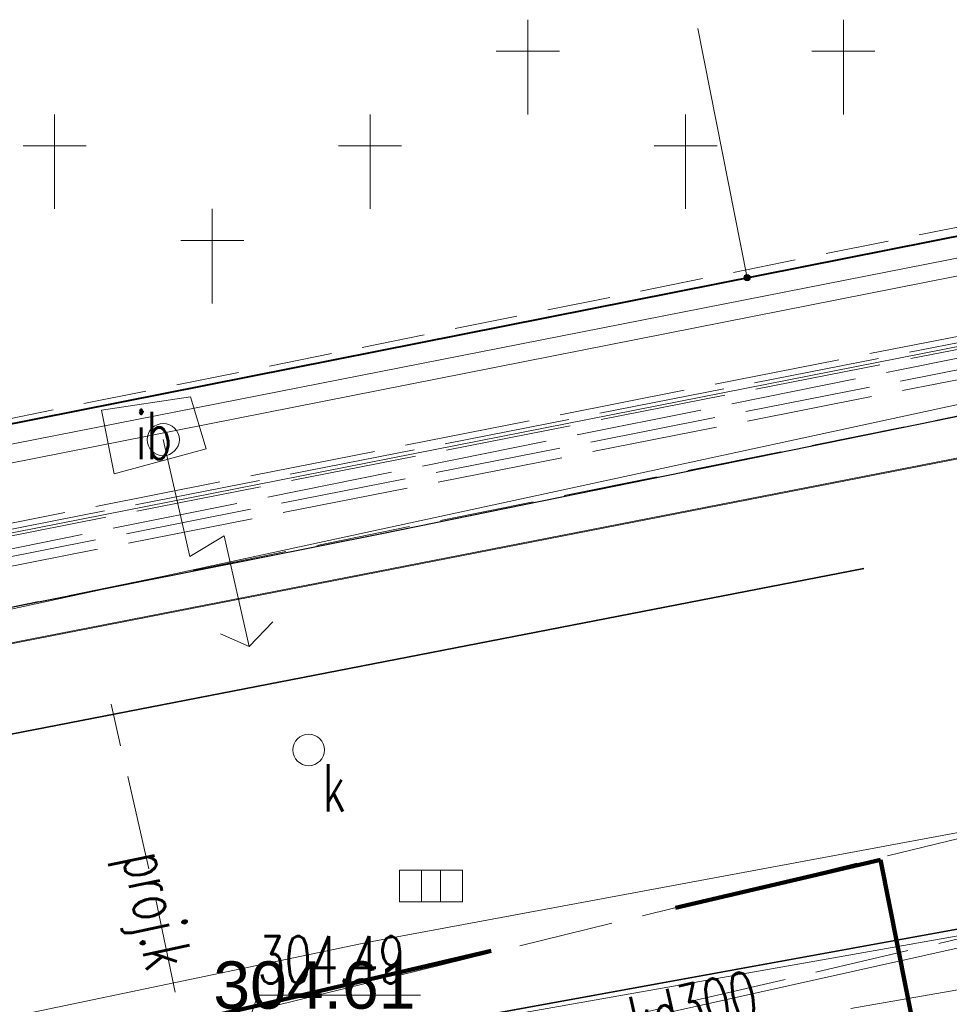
# Model space of a CAD drawing. Header units: metres. Extents: x 6567444 to 13135881, y 5574237 to 11149086.
# Tile 202 of 212: x 6567916 to 6567930, y 5574579 to 5574595. Entities that reach past the tile are written whole.
import ezdxf
from ezdxf.enums import TextEntityAlignment as Align

# ---------------------------------------------------------------- set-up
doc = ezdxf.new("R2010")
doc.units = ezdxf.units.M
for name, pattern in [('_MDCP$0$2.0_1.0', [3, 2, -1]), ('_MDCP$0$L_0_03', [1, 0.5, -0.5]), ('_MDCP$0$L_0_04', [1.5, 1, -0.5]), ('_MDCP$0$L_2_50', [2.5, 2, -0.5]), ('_MDCP$1$L_0_06', [2, 1.5, -0.5]), ('GE.I.6640.1.468.2024_MDCP_dodatkowe pomiary_12.03.2026$0$2.0_1.0', [3, 2, -1]), ('GE.I.6640.1.468.2024_MDCP_dodatkowe pomiary_12.03.2026$0$L_0_03', [1, 0.5, -0.5]), ('GE.I.6640.1.468.2024_MDCP_dodatkowe pomiary_12.03.2026$0$L_0_04', [1.5, 1, -0.5]), ('GE.I.6640.1.468.2024_MDCP_dodatkowe pomiary_12.03.2026$0$L_0_06', [2, 1.5, -0.5]), ('GE.I.6640.1.468.2024_MDCP_dodatkowe pomiary_12.03.2026$0$L_2_50', [2.5, 2, -0.5])]:
    doc.linetypes.add(name, pattern=pattern)
for name, color, linetype, lineweight in [('_MDCP$0$EGB_DzialkaEwidencyjna', 7, 'Continuous', 18), ('_MDCP$0$EGB_Klasouzytek', 92, 'Continuous', 18), ('_MDCP$0$EGB_KonturUzytkuGruntowego', 92, 'Continuous', 18), ('_MDCP$0$EGB_PunktGraniczny', 7, 'Continuous', 18), ('_MDCP$0$GES_InneUrzadzeniaTowarzyszace_P', 7, 'Continuous', 18), ('_MDCP$0$GES_PrzewodElektroenergetyczny', 1, 'Continuous', 18), ('_MDCP$0$GES_PrzewodElektroenergetyczny_Projektowany', 7, 'Continuous', 18), ('_MDCP$0$GES_PrzewodKanalizacyjny_Projektowany', 7, 'Continuous', 18), ('_MDCP$0$GES_Rzedna', 7, 'Continuous', 18), ('_MDCP$0$GES_UrzadzeniaSiecKanalizacyjna_P', 7, 'Continuous', 18), ('_MDCP$0$KR_ObiektKarto', 7, 'Continuous', 18), ('_MDCP$0$MP_LINIE_REGULAC', 135, 'Continuous', 40), ('_MDCP$0$OT_Budowle', 7, 'Continuous', 18), ('_MDCP$0$OT_Komunikacja', 7, 'Continuous', 18), ('_MDCP$0$OT_ZagospodarowanieTerenu', 7, 'Continuous', 18), ('_MDCP$0$OTRS', 7, 'Continuous', 13), ('_MDCP$0$OTRS_O', 7, 'Continuous', 20), ('_MDCP$0$Z_ZAKRES', 214, 'Continuous', 90), ('_MDCP$1$GES_PrzewodKanalizacyjny', 36, 'Continuous', 18), ('GE.I.6640.1.468.2024_MDCP_dodatkowe pomiary_12.03.2026$0$EGB_DzialkaEwidencyjna', 7, 'Continuous', 18), ('GE.I.6640.1.468.2024_MDCP_dodatkowe pomiary_12.03.2026$0$EGB_Klasouzytek', 92, 'Continuous', 18), ('GE.I.6640.1.468.2024_MDCP_dodatkowe pomiary_12.03.2026$0$EGB_KonturUzytkuGruntowego', 92, 'Continuous', 18), ('GE.I.6640.1.468.2024_MDCP_dodatkowe pomiary_12.03.2026$0$EGB_PunktGraniczny', 7, 'Continuous', 18), ('GE.I.6640.1.468.2024_MDCP_dodatkowe pomiary_12.03.2026$0$GES_InneUrzadzeniaTowarzyszace_P', 7, 'Continuous', 18), ('GE.I.6640.1.468.2024_MDCP_dodatkowe pomiary_12.03.2026$0$GES_PrzewodElektroenergetyczny', 1, 'Continuous', 18), ('GE.I.6640.1.468.2024_MDCP_dodatkowe pomiary_12.03.2026$0$GES_PrzewodElektroenergetyczny_Projektowany', 7, 'Continuous', 18), ('GE.I.6640.1.468.2024_MDCP_dodatkowe pomiary_12.03.2026$0$GES_PrzewodKanalizacyjny', 36, 'Continuous', 18), ('GE.I.6640.1.468.2024_MDCP_dodatkowe pomiary_12.03.2026$0$GES_PrzewodKanalizacyjny_Projektowany', 7, 'Continuous', 18), ('GE.I.6640.1.468.2024_MDCP_dodatkowe pomiary_12.03.2026$0$GES_Rzedna', 7, 'Continuous', 18), ('GE.I.6640.1.468.2024_MDCP_dodatkowe pomiary_12.03.2026$0$GES_UrzadzeniaSiecKanalizacyjna_P', 7, 'Continuous', 18), ('GE.I.6640.1.468.2024_MDCP_dodatkowe pomiary_12.03.2026$0$KR_ObiektKarto', 7, 'Continuous', 18), ('GE.I.6640.1.468.2024_MDCP_dodatkowe pomiary_12.03.2026$0$MP_LINIE_REGULAC', 135, 'Continuous', 40), ('GE.I.6640.1.468.2024_MDCP_dodatkowe pomiary_12.03.2026$0$OT_Budowle', 7, 'Continuous', 18), ('GE.I.6640.1.468.2024_MDCP_dodatkowe pomiary_12.03.2026$0$OT_Komunikacja', 7, 'Continuous', 18), ('GE.I.6640.1.468.2024_MDCP_dodatkowe pomiary_12.03.2026$0$OT_ZagospodarowanieTerenu', 7, 'Continuous', 18), ('GE.I.6640.1.468.2024_MDCP_dodatkowe pomiary_12.03.2026$0$OTRS', 7, 'Continuous', 13), ('GE.I.6640.1.468.2024_MDCP_dodatkowe pomiary_12.03.2026$0$OTRS_O', 7, 'Continuous', 20), ('GE.I.6640.1.468.2024_MDCP_dodatkowe pomiary_12.03.2026$0$Z_ZAKRES', 214, 'Continuous', 90)]:
    doc.layers.add(name, color=color, linetype=linetype, lineweight=lineweight)
doc.styles.add('_MDCP$0$BDOT', font='arial.ttf', dxfattribs={"width": 0.9})
doc.styles.add('_MDCP$0$STANDARD', font='simplex.shx')
doc.styles.add('GE.I.6640.1.468.2024_MDCP_dodatkowe pomiary_12.03.2026$0$BDOT', font='arial.ttf', dxfattribs={"width": 0.9})
doc.styles.add('GE.I.6640.1.468.2024_MDCP_dodatkowe pomiary_12.03.2026$0$STANDARD', font='simplex.shx')

# ---------------------------------------------------------------- blocks, each defined once
blk = doc.blocks.new('_MDCP$0$L_0_02_2')
at = {"color": 0}
blk.add_point((0, 0), dxfattribs=at)
blk = doc.blocks.new('_MDCP$0$L_0_02_1')
at = {"color": 0}
blk.add_point((0, 0), dxfattribs=at)
blk = doc.blocks.new('_MDCP$0$OTZC_S')
at = {"color": 0, "linetype": 'Continuous', "lineweight": 18, "flags": 128}
for points in [[(0, 3), (0, 0)], [(-1, 2), (1, 2)]]:
    blk.add_lwpolyline(points, dxfattribs=at)
blk = doc.blocks.new('_MDCP$0$EGPG_N')
at = {"linetype": 'Continuous', "lineweight": 13}
blk.add_hatch(color=0, dxfattribs=at).paths.add_polyline_path([(0, -0.1, 1), (0, 0.1, 1)])
at = {"color": 0, "linetype": 'Continuous', "lineweight": 13}
blk.add_circle((0, 0), 0.1, dxfattribs=at)
blk = doc.blocks.new('_MDCP$0$other_SUPY')
at = {"color": 0, "linetype": 'Continuous', "lineweight": 18, "flags": 128}
for points in [[(-1.2, 7), (-2.1, 6.4)], [(0, 0), (0, 3.8), (-1.2, 3.4), (-1.2, 7)], [(-1.2, 7), (-0.4, 6.4)]]:
    blk.add_lwpolyline(points, dxfattribs=at)
at = {"color": 0, "linetype": 'Continuous', "lineweight": 18}
blk.add_circle((0, 0), 0.51, dxfattribs=at)
blk = doc.blocks.new('_MDCP$0$other_SUPW_O')
at = {"color": 0, "linetype": 'Continuous', "lineweight": 18}
blk.add_circle((0, 0), 0.5, dxfattribs=at)
blk = doc.blocks.new('_MDCP$0$other_SUKK')
at = {"color": 0, "linetype": 'Continuous', "lineweight": 18, "flags": 128}
blk.add_lwpolyline([(1, 0.5), (1, -0.5), (-1, -0.5), (-1, 0.5), (1, 0.5)], close=True, dxfattribs=at)
for points in [[(-0.3, 0.5), (-0.3, -0.5)], [(0.3, 0.5), (0.3, -0.5)]]:
    blk.add_lwpolyline(points, dxfattribs=at)
blk = doc.blocks.new('_MDCP$0$OTRS')
at = {"layer": '_MDCP$0$OTRS', "color": 0, "lineweight": -3, "const_width": 0.09}
blk.add_lwpolyline([(-0.045, 0, 1), (0.045, 0, 1)], format="xyb", close=True, dxfattribs=at)
at = {"layer": '_MDCP$0$OTRS_O', "color": 0, "style": '_MDCP$0$BDOT'}
blk.add_attdef('RZEDNA', (0.514, 0.515), '', height=1.5, dxfattribs=at)
blk = doc.blocks.new('_MDCP')
at = {"layer": '_MDCP$0$EGB_DzialkaEwidencyjna', "linetype": 'CONTINUOUS', "lineweight": 18}
for p, q in [((6567927.24, 5574590.43), (6567926.461, 5574594.382)), ((6567926.461, 5574594.382), (6567927.24, 5574590.43)), ((6567927.24, 5574590.43), (6567941.268, 5574593.214)), ((6567941.268, 5574593.214), (6567927.24, 5574590.43)), ((6567844.36, 5574573.98), (6567927.24, 5574590.43)), ((6567848.19, 5574557.83), (6567844.36, 5574573.98)), ((6567870.09, 5574563.29), (6567848.19, 5574557.83))]:
    blk.add_line(p, q, dxfattribs=at)
at = {"layer": '_MDCP$0$EGB_Klasouzytek', "lineweight": 18}
for points in [[(6567941.268, 5574593.214), (6567927.24, 5574590.43), (6567926.461, 5574594.382)], [(6567926.461, 5574594.382), (6567927.24, 5574590.43)], [(6567848.19, 5574557.83), (6567844.36, 5574573.98), (6567927.24, 5574590.43), (6567941.268, 5574593.214)], [(6567927.24, 5574590.43), (6567844.36, 5574573.98), (6567843.24, 5574578.729)]]:
    blk.add_lwpolyline(points, dxfattribs=at)
at = {"layer": '_MDCP$0$EGB_KonturUzytkuGruntowego', "linetype": '_MDCP$0$L_0_03', "lineweight": 18}
for points in [[(6567801.199, 5574570.822), (6567802.86, 5574569.02), (6567804.83, 5574568.19), (6567806.57, 5574567.77), (6567808.43, 5574567.42), (6567810.41, 5574567.57), (6567821.43, 5574569.65), (6567844.36, 5574573.98), (6567927.24, 5574590.43), (6567941.268, 5574593.214)], [(6567941.268, 5574593.214), (6567927.24, 5574590.43), (6567844.36, 5574573.98), (6567843.24, 5574578.729)]]:
    blk.add_lwpolyline(points, dxfattribs=at)
at = {"layer": '_MDCP$0$EGB_PunktGraniczny'}
blk.add_point((6567927.24, 5574590.43), dxfattribs=at)
at = {"layer": '_MDCP$0$GES_PrzewodElektroenergetyczny', "color": 1, "linetype": 'Continuous', "lineweight": 18}
for points in [[(6567854.441, 5574575.414), (6567856.874, 5574575.978), (6567862.006, 5574576.919), (6567870.963, 5574578.849), (6567902.742, 5574585.189), (6567914.018, 5574587.483), (6567941.332, 5574592.856)], [(6567941.38, 5574592.595), (6567902.361, 5574584.882), (6567889.885, 5574582.404), (6567876.293, 5574579.69), (6567870.773, 5574578.604), (6567862.051, 5574576.703), (6567858.921, 5574575.516)], [(6567843.851, 5574572.022), (6567846.504, 5574572.507), (6567904.056, 5574584.117), (6567941.577, 5574591.503)], [(6567941.7, 5574590.826), (6567913.546, 5574584.736), (6567896.457, 5574581.162), (6567869.797, 5574575.977), (6567836.168, 5574569.49), (6567832.242, 5574569.66), (6567816.374, 5574566.316), (6567813.013, 5574566.911), (6567806.73, 5574571.862)], [(6567880.97, 5574577.88), (6567941.889, 5574589.782)], [(6567880.97, 5574577.88), (6567941.889, 5574589.782)], [(6567881.006, 5574577.874), (6567941.891, 5574589.768)], [(6567883.78, 5574572.13), (6567885.17, 5574572.41), (6567887.27, 5574572.5), (6567892.06, 5574574.15), (6567906.27, 5574576.77), (6567921.24, 5574579.9), (6567942.947, 5574583.937)], [(6567885.17, 5574572.41), (6567892.06, 5574574.15), (6567906.27, 5574576.77), (6567921.24, 5574579.9), (6567942.947, 5574583.937)], [(6567867.94, 5574568.33), (6567873.881, 5574569.658), (6567880.075, 5574570.908), (6567909.127, 5574576.204), (6567943.222, 5574582.416)], [(6567867.94, 5574568.33), (6567873.911, 5574569.652), (6567880.105, 5574570.902), (6567928.942, 5574579.805), (6567930.594, 5574580.106), (6567943.224, 5574582.408)], [(6567943.254, 5574582.239), (6567909.127, 5574576.204), (6567889.67, 5574572.763), (6567874.092, 5574569.903), (6567866.549, 5574568.127), (6567863.2, 5574565.721), (6567847.979, 5574563.389), (6567834.386, 5574560.54), (6567829.197, 5574557.801), (6567825.396, 5574554.557), (6567825.286, 5574554.465), (6567823.983, 5574553.351), (6567823.887, 5574553.328), (6567823.56, 5574553.266), (6567822.367, 5574553.026), (6567822.149, 5574553.016), (6567821.707, 5574552.996), (6567817.963, 5574552.826), (6567817.484, 5574552.804), (6567812.181, 5574552.562), (6567800.221, 5574552.715), (6567799.811, 5574552.733), (6567793.499, 5574551.393)]]:
    blk.add_lwpolyline(points, dxfattribs=at)
at = {"layer": '_MDCP$0$GES_PrzewodElektroenergetyczny_Projektowany', "color": 1, "linetype": '_MDCP$0$L_2_50', "lineweight": 18}
for points in [[(6567835.687, 5574577.309), (6567836.42, 5574576.68), (6567840.87, 5574573.74), (6567846.47, 5574572.81), (6567910.19, 5574585.38), (6567938.7, 5574591), (6567941.566, 5574591.566)], [(6567835.82, 5574577.334), (6567836.49, 5574576.76), (6567840.91, 5574573.83), (6567846.45, 5574572.91), (6567907.11, 5574584.87), (6567938.68, 5574591.1), (6567941.548, 5574591.666)], [(6567835.57, 5574577.287), (6567836.36, 5574576.61), (6567840.84, 5574573.64), (6567846.51, 5574572.71), (6567910.21, 5574585.28), (6567938.72, 5574590.9), (6567941.584, 5574591.465)], [(6567941.601, 5574591.372), (6567938.76, 5574590.8), (6567914.57, 5574585.93), (6567846.504, 5574572.507), (6567844.52, 5574571.99), (6567821.82, 5574566.24), (6567812.21, 5574565.66), (6567801.39, 5574565.29), (6567790.924, 5574562.714)], [(6567836.71, 5574574.06), (6567839.44, 5574572.75), (6567846.51, 5574571.6), (6567864.66, 5574574.57), (6567902.69, 5574583.47), (6567941.64, 5574591.154)], [(6567836.75, 5574573.88), (6567839.39, 5574572.61), (6567846.51, 5574571.44), (6567864.69, 5574574.42), (6567902.72, 5574583.32), (6567941.668, 5574591.002)], [(6567943.412, 5574581.367), (6567943.17, 5574581.32), (6567913.09, 5574576.12), (6567888.01, 5574572.01), (6567877.14, 5574569.91), (6567875.36, 5574567.7), (6567875.01, 5574566.91), (6567863.39, 5574564.59), (6567846.75, 5574561.93), (6567839.02, 5574560.65), (6567829.79, 5574558.45), (6567816.07, 5574555.81), (6567793.454, 5574551.595)]]:
    blk.add_lwpolyline(points, dxfattribs=at)
at = {"layer": '_MDCP$0$GES_PrzewodKanalizacyjny_Projektowany', "color": 36, "linetype": '_MDCP$1$L_0_06', "lineweight": 18, "flags": 128}
blk.add_lwpolyline([(6567918.59, 5574577.15), (6567917.83, 5574580.76), (6567917.16, 5574583.67)], dxfattribs=at)
at = {"layer": '_MDCP$0$GES_PrzewodKanalizacyjny_Projektowany', "color": 36, "linetype": '_MDCP$1$L_0_06', "lineweight": 18}
blk.add_lwpolyline([(6567802.897, 5574571.142), (6567804.15, 5574570.77), (6567822.57, 5574570.72), (6567823.94, 5574565.73), (6567834.83, 5574555.79), (6567851.21, 5574561.61), (6567874.07, 5574567.2), (6567898.27, 5574572.78), (6567918.59, 5574577.15), (6567936.88, 5574581.42)], dxfattribs=at)
at = {"layer": '_MDCP$0$GES_Rzedna', "color": 7, "linetype": 'Continuous', "lineweight": 13, "flags": 128}
blk.add_lwpolyline([(6567922.066, 5574579.058), (6567919.488, 5574579.058), (6567918.706, 5574576.81)], dxfattribs=at)
at = {"layer": '_MDCP$0$MP_LINIE_REGULAC', "linetype": 'Continuous'}
blk.add_lwpolyline([(6567844.36, 5574573.98), (6567934.21, 5574591.81), (6567941.275, 5574593.175)], dxfattribs=at)
at = {"layer": '_MDCP$0$OT_Budowle', "color": 7, "linetype": 'Continuous', "lineweight": 18, "flags": 128}
blk.add_lwpolyline([(6567918.42, 5574588.54), (6567918.67, 5574587.72), (6567917.21, 5574587.32), (6567917.01, 5574588.33)], close=True, dxfattribs=at)
at = {"layer": '_MDCP$0$OT_Komunikacja', "color": 7, "linetype": '_MDCP$1$L_0_06', "lineweight": 18}
for points in [[(6567942.853, 5574584.454), (6567940.68, 5574584.01), (6567940.636, 5574584.001), (6567918.52, 5574578.59)], [(6567874.02, 5574577.02), (6567892.11, 5574580.6), (6567914.54, 5574585), (6567931.33, 5574588.39), (6567941.764, 5574590.47)]]:
    blk.add_lwpolyline(points, dxfattribs=at)
at = {"layer": '_MDCP$0$OT_Komunikacja', "color": 7, "linetype": 'Continuous', "lineweight": 25}
blk.add_lwpolyline([(6567854.93, 5574573.143), (6567914.54, 5574585), (6567921.452, 5574586.376), (6567931.33, 5574588.39), (6567941.764, 5574590.47)], dxfattribs=at)
at = {"layer": '_MDCP$0$OT_Komunikacja', "color": 7, "linetype": 'Continuous', "lineweight": 35, "flags": 128}
blk.add_lwpolyline([(6567855.267, 5574571.468), (6567876.105, 5574575.485), (6567894.87, 5574579.39), (6567914.46, 5574582.98), (6567929.09, 5574585.82)], dxfattribs=at)
at = {"layer": '_MDCP$0$OT_ZagospodarowanieTerenu', "color": 7, "linetype": '_MDCP$0$L_0_04', "lineweight": 18}
blk.add_lwpolyline([(6567941.236, 5574593.386), (6567890.367, 5574583.106), (6567889.432, 5574587.417)], dxfattribs=at)
at = {"layer": '_MDCP$0$Z_ZAKRES', "linetype": '_MDCP$0$2.0_1.0', "lineweight": 140, "ltscale": 3}
blk.add_lwpolyline([(6567820.407, 5574555.719), (6567847.232, 5574561.997), (6567929.356, 5574581.206), (6567956.443, 5574443.911), (6567955.827, 5574425.481), (6567951.015, 5574407.07), (6567933.777, 5574381.866), (6567907.312, 5574367.318), (6567855.739, 5574355.65), (6567852.582, 5574378.747), (6567848.105, 5574411.572), (6567841.693, 5574438.994), (6567818.946, 5574517.253)], close=True, dxfattribs=at)
at = {"layer": '_MDCP$1$GES_PrzewodKanalizacyjny', "color": 36, "linetype": 'Continuous', "lineweight": 18, "flags": 128}
blk.add_lwpolyline([(6567934.15, 5574580.6), (6567918.62, 5574577.14)], dxfattribs=at)
at = {"layer": '_MDCP$0$EGB_DzialkaEwidencyjna', "linetype": 'Continuous', "xscale": 0.5, "yscale": 0.5, "zscale": 0.5}
for name, rotation in [('_MDCP$0$L_0_02_2', 101.15), ('_MDCP$0$L_0_02_1', 191.23), ('_MDCP$0$L_0_02_2', 11.23), ('_MDCP$0$L_0_02_1', 101.15), ('_MDCP$0$L_0_02_2', 191.23), ('_MDCP$0$L_0_02_1', 11.23)]:
    blk.add_blockref(name, (6567927.24, 5574590.43), dxfattribs=dict(at, rotation=rotation))
at = {"layer": '_MDCP$0$EGB_PunktGraniczny', "linetype": 'Continuous', "xscale": 0.5, "yscale": 0.5, "zscale": 0.5}
blk.add_blockref('_MDCP$0$EGPG_N', (6567927.24, 5574590.43), dxfattribs=at)
at = {"layer": '_MDCP$0$GES_InneUrzadzeniaTowarzyszace_P', "linetype": 'Continuous', "xscale": 0.5, "yscale": 0.5, "zscale": 0.5, "rotation": 192.8243981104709}
blk.add_blockref('_MDCP$0$other_SUPY', (6567917.988, 5574587.864), dxfattribs=at)
at = {"layer": '_MDCP$0$GES_InneUrzadzeniaTowarzyszace_P', "linetype": 'Continuous', "xscale": 0.5, "yscale": 0.5, "zscale": 0.5}
blk.add_blockref('_MDCP$0$other_SUPW_O', (6567920.292, 5574582.946), dxfattribs=at)
at = {"layer": '_MDCP$0$GES_UrzadzeniaSiecKanalizacyjna_P', "color": 36, "linetype": 'Continuous', "xscale": 0.5, "yscale": 0.5, "zscale": 0.5}
blk.add_blockref('_MDCP$0$other_SUKK', (6567922.23, 5574580.79), dxfattribs=at)
at = {"layer": '_MDCP$0$KR_ObiektKarto', "linetype": 'Continuous', "xscale": 0.5, "yscale": 0.5, "zscale": 0.5}
for p in [(6567923.765, 5574593.019), (6567928.765, 5574593.019), (6567916.265, 5574591.519), (6567921.265, 5574591.519), (6567926.265, 5574591.519), (6567918.765, 5574590.019)]:
    blk.add_blockref('_MDCP$0$OTZC_S', p, dxfattribs=at)
at = {"layer": '_MDCP$0$OTRS', "xscale": 0.5, "yscale": 0.5, "zscale": 0.5}
blk.add_blockref('_MDCP$0$OTRS', (6567918.524, 5574578.587, 304.605), dxfattribs=at).add_auto_attribs({'RZEDNA': '304.61'})
at = {"layer": '_MDCP$0$GES_InneUrzadzeniaTowarzyszace_P', "color": 7, "lineweight": 15, "style": '_MDCP$0$STANDARD', "width": 0.66}
blk.add_text('k', height=0.75, dxfattribs=at).set_placement((6567920.517, 5574582.721), align=Align.TOP_LEFT)
at = {"layer": '_MDCP$0$GES_PrzewodKanalizacyjny_Projektowany', "color": 36, "lineweight": 15, "style": '_MDCP$0$STANDARD', "width": 0.66}
blk.add_text('proj.k', height=0.75, rotation=-78.1, dxfattribs=at).set_placement((6567917.902, 5574580.416), align=Align.MIDDLE_CENTER)
at = {"layer": '_MDCP$0$GES_Rzedna', "color": 36, "lineweight": 15, "style": '_MDCP$0$STANDARD', "width": 0.66}
blk.add_text('304.49', height=0.75, dxfattribs=at).set_placement((6567919.488, 5574579.995), align=Align.TOP_LEFT)
at = {"layer": '_MDCP$0$OT_Budowle', "color": 7, "lineweight": 15, "style": '_MDCP$0$STANDARD', "width": 0.66}
blk.add_text('ib', height=0.75, dxfattribs=at).set_placement((6567917.84, 5574587.93), align=Align.MIDDLE_CENTER)
at = {"layer": '_MDCP$1$GES_PrzewodKanalizacyjny', "color": 36, "lineweight": 15, "style": '_MDCP$0$STANDARD', "width": 0.66}
blk.add_text('kd300', height=0.75, rotation=-347.4, dxfattribs=at).set_placement((6567926.385, 5574578.87), align=Align.MIDDLE_CENTER)
blk = doc.blocks.new('GE.I.6640.1.468.2024_MDCP_dodatkowe pomiary_12.03.2026$0$L_0_02_2')
at = {"color": 0}
blk.add_point((0, 0), dxfattribs=at)
blk = doc.blocks.new('GE.I.6640.1.468.2024_MDCP_dodatkowe pomiary_12.03.2026$0$L_0_02_1')
at = {"color": 0}
blk.add_point((0, 0), dxfattribs=at)
blk = doc.blocks.new('GE.I.6640.1.468.2024_MDCP_dodatkowe pomiary_12.03.2026$0$OTZC_S')
at = {"color": 0, "linetype": 'Continuous', "lineweight": 18, "flags": 128}
for points in [[(0, 3), (0, 0)], [(-1, 2), (1, 2)]]:
    blk.add_lwpolyline(points, dxfattribs=at)
blk = doc.blocks.new('GE.I.6640.1.468.2024_MDCP_dodatkowe pomiary_12.03.2026$0$EGPG_N')
at = {"linetype": 'Continuous', "lineweight": 13}
blk.add_hatch(color=0, dxfattribs=at).paths.add_polyline_path([(0, -0.1, 1), (0, 0.1, 1)])
at = {"color": 0, "linetype": 'Continuous', "lineweight": 13}
blk.add_circle((0, 0), 0.1, dxfattribs=at)
blk = doc.blocks.new('GE.I.6640.1.468.2024_MDCP_dodatkowe pomiary_12.03.2026$0$other_SUPY')
at = {"color": 0, "linetype": 'Continuous', "lineweight": 18, "flags": 128}
for points in [[(-1.2, 7), (-2.1, 6.4)], [(0, 0), (0, 3.8), (-1.2, 3.4), (-1.2, 7)], [(-1.2, 7), (-0.4, 6.4)]]:
    blk.add_lwpolyline(points, dxfattribs=at)
at = {"color": 0, "linetype": 'Continuous', "lineweight": 18}
blk.add_circle((0, 0), 0.51, dxfattribs=at)
blk = doc.blocks.new('GE.I.6640.1.468.2024_MDCP_dodatkowe pomiary_12.03.2026$0$other_SUPW_O')
at = {"color": 0, "linetype": 'Continuous', "lineweight": 18}
blk.add_circle((0, 0), 0.5, dxfattribs=at)
blk = doc.blocks.new('GE.I.6640.1.468.2024_MDCP_dodatkowe pomiary_12.03.2026$0$other_SUKK')
at = {"color": 0, "linetype": 'Continuous', "lineweight": 18, "flags": 128}
blk.add_lwpolyline([(1, 0.5), (1, -0.5), (-1, -0.5), (-1, 0.5), (1, 0.5)], close=True, dxfattribs=at)
for points in [[(-0.3, 0.5), (-0.3, -0.5)], [(0.3, 0.5), (0.3, -0.5)]]:
    blk.add_lwpolyline(points, dxfattribs=at)
blk = doc.blocks.new('GE.I.6640.1.468.2024_MDCP_dodatkowe pomiary_12.03.2026$0$OTRS')
at = {"layer": 'GE.I.6640.1.468.2024_MDCP_dodatkowe pomiary_12.03.2026$0$OTRS', "color": 0, "lineweight": -3, "const_width": 0.09}
blk.add_lwpolyline([(-0.045, 0, 1), (0.045, 0, 1)], format="xyb", close=True, dxfattribs=at)
at = {"layer": 'GE.I.6640.1.468.2024_MDCP_dodatkowe pomiary_12.03.2026$0$OTRS_O', "color": 0, "style": 'GE.I.6640.1.468.2024_MDCP_dodatkowe pomiary_12.03.2026$0$BDOT'}
blk.add_attdef('RZEDNA', (0.514, 0.515), '', height=1.5, dxfattribs=at)
blk = doc.blocks.new('GE.I.6640.1.468.2024_MDCP_dodatkowe pomiary_12.03.2026')
at = {"layer": 'GE.I.6640.1.468.2024_MDCP_dodatkowe pomiary_12.03.2026$0$EGB_DzialkaEwidencyjna', "linetype": 'CONTINUOUS', "lineweight": 18}
for p, q in [((6567927.24, 5574590.43), (6567926.461, 5574594.382)), ((6567926.461, 5574594.382), (6567927.24, 5574590.43)), ((6567927.24, 5574590.43), (6567941.268, 5574593.214)), ((6567941.268, 5574593.214), (6567927.24, 5574590.43)), ((6567844.36, 5574573.98), (6567927.24, 5574590.43)), ((6567848.19, 5574557.83), (6567844.36, 5574573.98)), ((6567870.09, 5574563.29), (6567848.19, 5574557.83))]:
    blk.add_line(p, q, dxfattribs=at)
at = {"layer": 'GE.I.6640.1.468.2024_MDCP_dodatkowe pomiary_12.03.2026$0$EGB_Klasouzytek', "lineweight": 18}
for points in [[(6567941.268, 5574593.214), (6567927.24, 5574590.43), (6567926.461, 5574594.382)], [(6567926.461, 5574594.382), (6567927.24, 5574590.43)], [(6567848.19, 5574557.83), (6567844.36, 5574573.98), (6567927.24, 5574590.43), (6567941.268, 5574593.214)], [(6567927.24, 5574590.43), (6567844.36, 5574573.98), (6567843.24, 5574578.729)]]:
    blk.add_lwpolyline(points, dxfattribs=at)
at = {"layer": 'GE.I.6640.1.468.2024_MDCP_dodatkowe pomiary_12.03.2026$0$EGB_KonturUzytkuGruntowego', "linetype": 'GE.I.6640.1.468.2024_MDCP_dodatkowe pomiary_12.03.2026$0$L_0_03', "lineweight": 18}
for points in [[(6567801.199, 5574570.822), (6567802.86, 5574569.02), (6567804.83, 5574568.19), (6567806.57, 5574567.77), (6567808.43, 5574567.42), (6567810.41, 5574567.57), (6567821.43, 5574569.65), (6567844.36, 5574573.98), (6567927.24, 5574590.43), (6567941.268, 5574593.214)], [(6567941.268, 5574593.214), (6567927.24, 5574590.43), (6567844.36, 5574573.98), (6567843.24, 5574578.729)]]:
    blk.add_lwpolyline(points, dxfattribs=at)
at = {"layer": 'GE.I.6640.1.468.2024_MDCP_dodatkowe pomiary_12.03.2026$0$EGB_PunktGraniczny'}
blk.add_point((6567927.24, 5574590.43), dxfattribs=at)
at = {"layer": 'GE.I.6640.1.468.2024_MDCP_dodatkowe pomiary_12.03.2026$0$GES_PrzewodElektroenergetyczny', "color": 1, "linetype": 'Continuous', "lineweight": 18}
for points in [[(6567854.441, 5574575.414), (6567856.874, 5574575.978), (6567862.006, 5574576.919), (6567870.963, 5574578.849), (6567902.742, 5574585.189), (6567914.018, 5574587.483), (6567941.332, 5574592.856)], [(6567941.38, 5574592.595), (6567902.361, 5574584.882), (6567889.885, 5574582.404), (6567876.293, 5574579.69), (6567870.773, 5574578.604), (6567862.051, 5574576.703), (6567858.921, 5574575.516)], [(6567843.851, 5574572.022), (6567846.504, 5574572.507), (6567904.056, 5574584.117), (6567941.577, 5574591.503)], [(6567941.7, 5574590.826), (6567913.546, 5574584.736), (6567896.457, 5574581.162), (6567869.797, 5574575.977), (6567836.168, 5574569.49), (6567832.242, 5574569.66), (6567816.374, 5574566.316), (6567813.013, 5574566.911), (6567806.73, 5574571.862)], [(6567880.97, 5574577.88), (6567941.889, 5574589.782)], [(6567880.97, 5574577.88), (6567941.889, 5574589.782)], [(6567881.006, 5574577.874), (6567941.891, 5574589.768)], [(6567883.78, 5574572.13), (6567885.17, 5574572.41), (6567887.27, 5574572.5), (6567892.06, 5574574.15), (6567906.27, 5574576.77), (6567921.24, 5574579.9), (6567942.947, 5574583.937)], [(6567885.17, 5574572.41), (6567892.06, 5574574.15), (6567906.27, 5574576.77), (6567921.24, 5574579.9), (6567942.947, 5574583.937)], [(6567867.94, 5574568.33), (6567873.881, 5574569.658), (6567880.075, 5574570.908), (6567909.127, 5574576.204), (6567943.222, 5574582.416)], [(6567867.94, 5574568.33), (6567873.911, 5574569.652), (6567880.105, 5574570.902), (6567928.942, 5574579.805), (6567930.594, 5574580.106), (6567943.224, 5574582.408)], [(6567943.254, 5574582.239), (6567909.127, 5574576.204), (6567889.67, 5574572.763), (6567874.092, 5574569.903), (6567866.549, 5574568.127), (6567863.2, 5574565.721), (6567847.979, 5574563.389), (6567834.386, 5574560.54), (6567829.197, 5574557.801), (6567825.396, 5574554.557), (6567825.286, 5574554.465), (6567823.983, 5574553.351), (6567823.887, 5574553.328), (6567823.56, 5574553.266), (6567822.367, 5574553.026), (6567822.149, 5574553.016), (6567821.707, 5574552.996), (6567817.963, 5574552.826), (6567817.484, 5574552.804), (6567812.181, 5574552.562), (6567800.221, 5574552.715), (6567799.811, 5574552.733), (6567793.499, 5574551.393)]]:
    blk.add_lwpolyline(points, dxfattribs=at)
at = {"layer": 'GE.I.6640.1.468.2024_MDCP_dodatkowe pomiary_12.03.2026$0$GES_PrzewodElektroenergetyczny_Projektowany', "color": 1, "linetype": 'GE.I.6640.1.468.2024_MDCP_dodatkowe pomiary_12.03.2026$0$L_2_50', "lineweight": 18}
for points in [[(6567835.687, 5574577.309), (6567836.42, 5574576.68), (6567840.87, 5574573.74), (6567846.47, 5574572.81), (6567910.19, 5574585.38), (6567938.7, 5574591), (6567941.566, 5574591.566)], [(6567835.82, 5574577.334), (6567836.49, 5574576.76), (6567840.91, 5574573.83), (6567846.45, 5574572.91), (6567907.11, 5574584.87), (6567938.68, 5574591.1), (6567941.548, 5574591.666)], [(6567835.57, 5574577.287), (6567836.36, 5574576.61), (6567840.84, 5574573.64), (6567846.51, 5574572.71), (6567910.21, 5574585.28), (6567938.72, 5574590.9), (6567941.584, 5574591.465)], [(6567941.601, 5574591.372), (6567938.76, 5574590.8), (6567914.57, 5574585.93), (6567846.504, 5574572.507), (6567844.52, 5574571.99), (6567821.82, 5574566.24), (6567812.21, 5574565.66), (6567801.39, 5574565.29), (6567790.924, 5574562.714)], [(6567836.71, 5574574.06), (6567839.44, 5574572.75), (6567846.51, 5574571.6), (6567864.66, 5574574.57), (6567902.69, 5574583.47), (6567941.64, 5574591.154)], [(6567836.75, 5574573.88), (6567839.39, 5574572.61), (6567846.51, 5574571.44), (6567864.69, 5574574.42), (6567902.72, 5574583.32), (6567941.668, 5574591.002)], [(6567943.412, 5574581.367), (6567943.17, 5574581.32), (6567913.09, 5574576.12), (6567888.01, 5574572.01), (6567877.14, 5574569.91), (6567875.36, 5574567.7), (6567875.01, 5574566.91), (6567863.39, 5574564.59), (6567846.75, 5574561.93), (6567839.02, 5574560.65), (6567829.79, 5574558.45), (6567816.07, 5574555.81), (6567793.454, 5574551.595)]]:
    blk.add_lwpolyline(points, dxfattribs=at)
at = {"layer": 'GE.I.6640.1.468.2024_MDCP_dodatkowe pomiary_12.03.2026$0$GES_PrzewodKanalizacyjny', "color": 36, "linetype": 'Continuous', "lineweight": 18, "flags": 128}
blk.add_lwpolyline([(6567934.15, 5574580.6), (6567918.62, 5574577.14)], dxfattribs=at)
at = {"layer": 'GE.I.6640.1.468.2024_MDCP_dodatkowe pomiary_12.03.2026$0$GES_PrzewodKanalizacyjny_Projektowany', "color": 36, "linetype": 'GE.I.6640.1.468.2024_MDCP_dodatkowe pomiary_12.03.2026$0$L_0_06', "lineweight": 18, "flags": 128}
blk.add_lwpolyline([(6567918.59, 5574577.15), (6567917.83, 5574580.76), (6567917.16, 5574583.67)], dxfattribs=at)
at = {"layer": 'GE.I.6640.1.468.2024_MDCP_dodatkowe pomiary_12.03.2026$0$GES_PrzewodKanalizacyjny_Projektowany', "color": 36, "linetype": 'GE.I.6640.1.468.2024_MDCP_dodatkowe pomiary_12.03.2026$0$L_0_06', "lineweight": 18}
blk.add_lwpolyline([(6567802.897, 5574571.142), (6567804.15, 5574570.77), (6567822.57, 5574570.72), (6567823.94, 5574565.73), (6567834.83, 5574555.79), (6567851.21, 5574561.61), (6567874.07, 5574567.2), (6567898.27, 5574572.78), (6567918.59, 5574577.15), (6567936.88, 5574581.42)], dxfattribs=at)
at = {"layer": 'GE.I.6640.1.468.2024_MDCP_dodatkowe pomiary_12.03.2026$0$GES_Rzedna', "color": 7, "linetype": 'Continuous', "lineweight": 13, "flags": 128}
blk.add_lwpolyline([(6567922.066, 5574579.058), (6567919.488, 5574579.058), (6567918.706, 5574576.81)], dxfattribs=at)
at = {"layer": 'GE.I.6640.1.468.2024_MDCP_dodatkowe pomiary_12.03.2026$0$MP_LINIE_REGULAC', "linetype": 'Continuous'}
blk.add_lwpolyline([(6567844.36, 5574573.98), (6567934.21, 5574591.81), (6567941.275, 5574593.175)], dxfattribs=at)
at = {"layer": 'GE.I.6640.1.468.2024_MDCP_dodatkowe pomiary_12.03.2026$0$OT_Budowle', "color": 7, "linetype": 'Continuous', "lineweight": 18, "flags": 128}
blk.add_lwpolyline([(6567918.42, 5574588.54), (6567918.67, 5574587.72), (6567917.21, 5574587.32), (6567917.01, 5574588.33)], close=True, dxfattribs=at)
at = {"layer": 'GE.I.6640.1.468.2024_MDCP_dodatkowe pomiary_12.03.2026$0$OT_Komunikacja', "color": 7, "linetype": 'GE.I.6640.1.468.2024_MDCP_dodatkowe pomiary_12.03.2026$0$L_0_06', "lineweight": 18}
for points in [[(6567942.853, 5574584.454), (6567940.68, 5574584.01), (6567940.636, 5574584.001), (6567918.52, 5574578.59)], [(6567874.02, 5574577.02), (6567892.11, 5574580.6), (6567914.54, 5574585), (6567931.33, 5574588.39), (6567941.764, 5574590.47)]]:
    blk.add_lwpolyline(points, dxfattribs=at)
at = {"layer": 'GE.I.6640.1.468.2024_MDCP_dodatkowe pomiary_12.03.2026$0$OT_Komunikacja', "color": 7, "linetype": 'Continuous', "lineweight": 25}
blk.add_lwpolyline([(6567854.93, 5574573.143), (6567914.54, 5574585), (6567921.452, 5574586.376), (6567931.33, 5574588.39), (6567941.764, 5574590.47)], dxfattribs=at)
at = {"layer": 'GE.I.6640.1.468.2024_MDCP_dodatkowe pomiary_12.03.2026$0$OT_Komunikacja', "color": 7, "linetype": 'Continuous', "lineweight": 35, "flags": 128}
blk.add_lwpolyline([(6567855.267, 5574571.468), (6567876.105, 5574575.485), (6567894.87, 5574579.39), (6567914.46, 5574582.98), (6567929.09, 5574585.82)], dxfattribs=at)
at = {"layer": 'GE.I.6640.1.468.2024_MDCP_dodatkowe pomiary_12.03.2026$0$OT_ZagospodarowanieTerenu', "color": 7, "linetype": 'GE.I.6640.1.468.2024_MDCP_dodatkowe pomiary_12.03.2026$0$L_0_04', "lineweight": 18}
blk.add_lwpolyline([(6567941.236, 5574593.386), (6567890.367, 5574583.106), (6567889.432, 5574587.417)], dxfattribs=at)
at = {"layer": 'GE.I.6640.1.468.2024_MDCP_dodatkowe pomiary_12.03.2026$0$Z_ZAKRES', "linetype": 'GE.I.6640.1.468.2024_MDCP_dodatkowe pomiary_12.03.2026$0$2.0_1.0', "lineweight": 140, "ltscale": 3}
blk.add_lwpolyline([(6567820.407, 5574555.719), (6567847.232, 5574561.997), (6567929.356, 5574581.206), (6567956.443, 5574443.911), (6567955.827, 5574425.481), (6567951.015, 5574407.07), (6567933.777, 5574381.866), (6567907.312, 5574367.318), (6567855.739, 5574355.65), (6567852.582, 5574378.747), (6567848.105, 5574411.572), (6567841.693, 5574438.994), (6567818.946, 5574517.253)], close=True, dxfattribs=at)
at = {"layer": 'GE.I.6640.1.468.2024_MDCP_dodatkowe pomiary_12.03.2026$0$EGB_DzialkaEwidencyjna', "linetype": 'Continuous', "xscale": 0.5, "yscale": 0.5, "zscale": 0.5}
for name, rotation in [('GE.I.6640.1.468.2024_MDCP_dodatkowe pomiary_12.03.2026$0$L_0_02_2', 101.15), ('GE.I.6640.1.468.2024_MDCP_dodatkowe pomiary_12.03.2026$0$L_0_02_1', 191.23), ('GE.I.6640.1.468.2024_MDCP_dodatkowe pomiary_12.03.2026$0$L_0_02_2', 11.23), ('GE.I.6640.1.468.2024_MDCP_dodatkowe pomiary_12.03.2026$0$L_0_02_1', 101.15), ('GE.I.6640.1.468.2024_MDCP_dodatkowe pomiary_12.03.2026$0$L_0_02_2', 191.23), ('GE.I.6640.1.468.2024_MDCP_dodatkowe pomiary_12.03.2026$0$L_0_02_1', 11.23)]:
    blk.add_blockref(name, (6567927.24, 5574590.43), dxfattribs=dict(at, rotation=rotation))
at = {"layer": 'GE.I.6640.1.468.2024_MDCP_dodatkowe pomiary_12.03.2026$0$EGB_PunktGraniczny', "linetype": 'Continuous', "xscale": 0.5, "yscale": 0.5, "zscale": 0.5}
blk.add_blockref('GE.I.6640.1.468.2024_MDCP_dodatkowe pomiary_12.03.2026$0$EGPG_N', (6567927.24, 5574590.43), dxfattribs=at)
at = {"layer": 'GE.I.6640.1.468.2024_MDCP_dodatkowe pomiary_12.03.2026$0$GES_InneUrzadzeniaTowarzyszace_P', "linetype": 'Continuous', "xscale": 0.5, "yscale": 0.5, "zscale": 0.5, "rotation": 192.8243981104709}
blk.add_blockref('GE.I.6640.1.468.2024_MDCP_dodatkowe pomiary_12.03.2026$0$other_SUPY', (6567917.988, 5574587.864), dxfattribs=at)
at = {"layer": 'GE.I.6640.1.468.2024_MDCP_dodatkowe pomiary_12.03.2026$0$GES_InneUrzadzeniaTowarzyszace_P', "linetype": 'Continuous', "xscale": 0.5, "yscale": 0.5, "zscale": 0.5}
blk.add_blockref('GE.I.6640.1.468.2024_MDCP_dodatkowe pomiary_12.03.2026$0$other_SUPW_O', (6567920.292, 5574582.946), dxfattribs=at)
at = {"layer": 'GE.I.6640.1.468.2024_MDCP_dodatkowe pomiary_12.03.2026$0$GES_UrzadzeniaSiecKanalizacyjna_P', "color": 36, "linetype": 'Continuous', "xscale": 0.5, "yscale": 0.5, "zscale": 0.5}
blk.add_blockref('GE.I.6640.1.468.2024_MDCP_dodatkowe pomiary_12.03.2026$0$other_SUKK', (6567922.23, 5574580.79), dxfattribs=at)
at = {"layer": 'GE.I.6640.1.468.2024_MDCP_dodatkowe pomiary_12.03.2026$0$KR_ObiektKarto', "linetype": 'Continuous', "xscale": 0.5, "yscale": 0.5, "zscale": 0.5}
for p in [(6567923.765, 5574593.019), (6567928.765, 5574593.019), (6567916.265, 5574591.519), (6567921.265, 5574591.519), (6567926.265, 5574591.519), (6567918.765, 5574590.019)]:
    blk.add_blockref('GE.I.6640.1.468.2024_MDCP_dodatkowe pomiary_12.03.2026$0$OTZC_S', p, dxfattribs=at)
at = {"layer": 'GE.I.6640.1.468.2024_MDCP_dodatkowe pomiary_12.03.2026$0$OTRS', "xscale": 0.5, "yscale": 0.5, "zscale": 0.5}
blk.add_blockref('GE.I.6640.1.468.2024_MDCP_dodatkowe pomiary_12.03.2026$0$OTRS', (6567918.524, 5574578.587, 304.605), dxfattribs=at).add_auto_attribs({'RZEDNA': '304.61'})
at = {"layer": 'GE.I.6640.1.468.2024_MDCP_dodatkowe pomiary_12.03.2026$0$GES_InneUrzadzeniaTowarzyszace_P', "color": 7, "lineweight": 15, "style": 'GE.I.6640.1.468.2024_MDCP_dodatkowe pomiary_12.03.2026$0$STANDARD', "width": 0.66}
blk.add_text('k', height=0.75, dxfattribs=at).set_placement((6567920.517, 5574582.721), align=Align.TOP_LEFT)
at = {"layer": 'GE.I.6640.1.468.2024_MDCP_dodatkowe pomiary_12.03.2026$0$GES_PrzewodKanalizacyjny', "color": 36, "lineweight": 15, "style": 'GE.I.6640.1.468.2024_MDCP_dodatkowe pomiary_12.03.2026$0$STANDARD', "width": 0.66}
blk.add_text('kd300', height=0.75, rotation=-347.4, dxfattribs=at).set_placement((6567926.385, 5574578.87), align=Align.MIDDLE_CENTER)
at = {"layer": 'GE.I.6640.1.468.2024_MDCP_dodatkowe pomiary_12.03.2026$0$GES_PrzewodKanalizacyjny_Projektowany', "color": 36, "lineweight": 15, "style": 'GE.I.6640.1.468.2024_MDCP_dodatkowe pomiary_12.03.2026$0$STANDARD', "width": 0.66}
blk.add_text('proj.k', height=0.75, rotation=-78.1, dxfattribs=at).set_placement((6567917.902, 5574580.416), align=Align.MIDDLE_CENTER)
at = {"layer": 'GE.I.6640.1.468.2024_MDCP_dodatkowe pomiary_12.03.2026$0$GES_Rzedna', "color": 36, "lineweight": 15, "style": 'GE.I.6640.1.468.2024_MDCP_dodatkowe pomiary_12.03.2026$0$STANDARD', "width": 0.66}
blk.add_text('304.49', height=0.75, dxfattribs=at).set_placement((6567919.488, 5574579.995), align=Align.TOP_LEFT)
at = {"layer": 'GE.I.6640.1.468.2024_MDCP_dodatkowe pomiary_12.03.2026$0$OT_Budowle', "color": 7, "lineweight": 15, "style": 'GE.I.6640.1.468.2024_MDCP_dodatkowe pomiary_12.03.2026$0$STANDARD', "width": 0.66}
blk.add_text('ib', height=0.75, dxfattribs=at).set_placement((6567917.84, 5574587.93), align=Align.MIDDLE_CENTER)

msp = doc.modelspace()

# ---------------------------------------------------------------- block references
at = {"layer": 'Defpoints'}
msp.add_blockref('GE.I.6640.1.468.2024_MDCP_dodatkowe pomiary_12.03.2026', (0, 0), dxfattribs=at)

# ---------------------------------------------------------------- next in the draw order: block references
msp.add_blockref('_MDCP', (0, 0))

doc.saveas('drawing.dxf')
